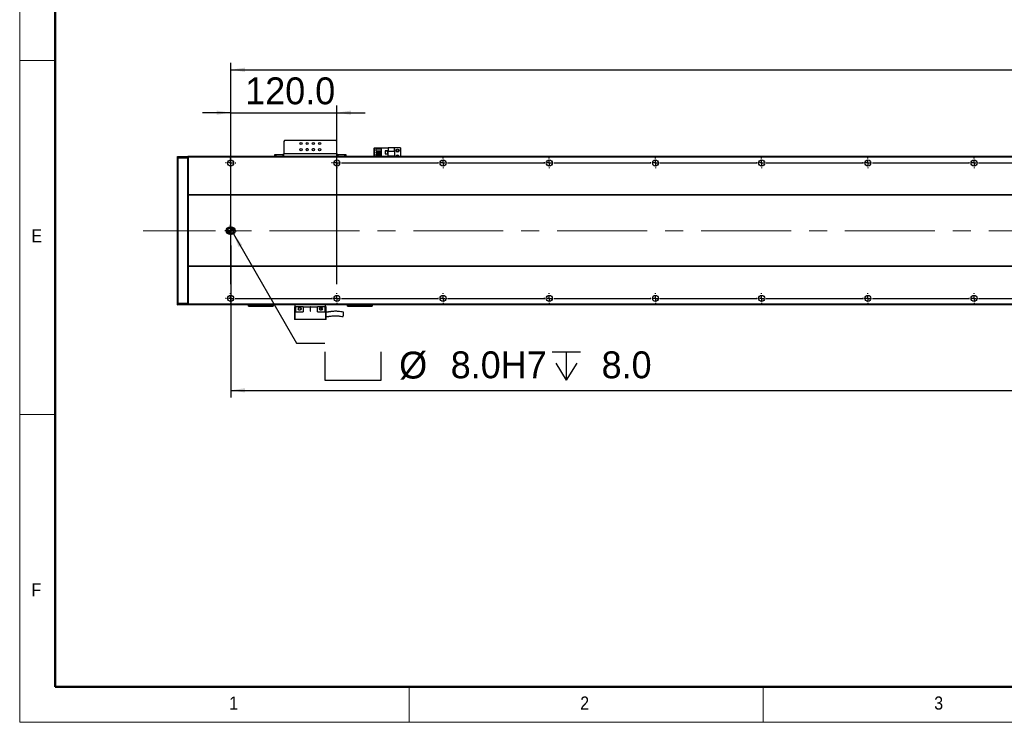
# Model space of a CAD drawing. Header units: millimetres. Extents: x 40 to 3320, y 40 to 2336.
# Tile 1 of 13: x 40 to 1153, y 40 to 834. Entities that reach past the tile are written whole.
import ezdxf

# ---------------------------------------------------------------- set-up
doc = ezdxf.new("R2010")
doc.units = ezdxf.units.MM
doc.header["$LTSCALE"] = 8
doc.linetypes.add('CENTERX2', pattern=[20.32, 12.7, -2.54, 2.54, -2.54])
doc.layers.add('DIMNS', color=7, linetype='Continuous')
doc.styles.add('SLDTEXTSTYLE0', font='Gothic.ttf', dxfattribs={"width": 0.913})
doc.styles.add('SLDTEXTSTYLE7', font='txt')
doc.dimstyles.new('SLDDIMSTYLE0', dxfattribs={"dimtxt": 30.4, "dimasz": 16, "dimexe": 0, "dimexo": 0.0625, "dimgap": 7.6, "dimtad": 2, "dimdec": 1, "dimrnd": 1e-09, "dimzin": 4, "dimdsep": 46, "dimtxsty": 'SLDTEXTSTYLE7', "dimsah": 1, "dimcen": 0.09, "dimadec": 0, "dimazin": 1, "dimtfac": 1, "dimtdec": 1, "dimtmove": 0, "dimatfit": 0, "dimfxl": 0, "dimfrac": 2, "dimtolj": 1, "dimtzin": 12, "dimarcsym": 0})
doc.dimstyles.new('SLDDIMSTYLE3', dxfattribs={"dimtxt": 30.4, "dimasz": 16, "dimexe": 0, "dimexo": 0.0625, "dimgap": 7.6, "dimtad": 2, "dimdec": 1, "dimrnd": 1e-09, "dimzin": 4, "dimdsep": 46, "dimtxsty": 'SLDTEXTSTYLE7', "dimsah": 1, "dimcen": 0.09, "dimadec": 0, "dimazin": 1, "dimtfac": 1, "dimtdec": 1, "dimtofl": 0, "dimtmove": 0, "dimatfit": 3, "dimfxl": 0, "dimfrac": 2, "dimtolj": 1, "dimtzin": 12, "dimarcsym": 0})

# ---------------------------------------------------------------- blocks, each defined once
blk = doc.blocks.new('_D_26')
at = {"layer": 'DIMNS'}
for p, q in [((278.4, 579), (278.4, 407.2)), ((2438.4, 585.5), (2438.4, 407.2)), ((278.4, 415.2), (2438.4, 415.2))]:
    blk.add_line(p, q, dxfattribs=at)
for points in [[(278.4, 415.2), (294.4, 412.8), (294.4, 417.6)], [(2438.4, 415.2), (2422.4, 417.6), (2422.4, 412.8)]]:
    blk.add_solid(points, dxfattribs=at)
at = {"layer": 'DIMNS', "insert": (1303.2, 455.1), "char_height": 30.4, "attachment_point": 1, "style": 'SLDTEXTSTYLE7'}
blk.add_mtext('2160.0', dxfattribs=at)
blk = doc.blocks.new('_D_29')
at = {"layer": 'DIMNS'}
for p, q in [((278.4, 688.3), (278.4, 785.5)), ((2438.4, 688.3), (2438.4, 785.5)), ((278.4, 777.5), (2438.4, 777.5))]:
    blk.add_line(p, q, dxfattribs=at)
for points in [[(278.4, 777.5), (294.4, 775.1), (294.4, 779.9)], [(2438.4, 777.5), (2422.4, 779.9), (2422.4, 775.1)]]:
    blk.add_solid(points, dxfattribs=at)
at = {"layer": 'DIMNS', "char_height": 30.4, "attachment_point": 1, "style": 'SLDTEXTSTYLE7'}
for s, insert in [('2160.0', (1163.6, 817.4)), ('=18×120.0(PITCH)', (1282.4, 817.4))]:
    blk.add_mtext(s, dxfattribs=dict(at, insert=insert))
blk = doc.blocks.new('_D_30')
at = {"layer": 'DIMNS'}
for p, q in [((278.4, 535.3), (278.4, 737)), ((398.4, 535.3), (398.4, 737)), ((278.4, 729), (246.4, 729)), ((278.4, 729), (398.4, 729)), ((398.4, 729), (430.4, 729))]:
    blk.add_line(p, q, dxfattribs=at)
for points in [[(278.4, 729), (262.4, 731.4), (262.4, 726.6)], [(398.4, 729), (414.4, 726.6), (414.4, 731.4)]]:
    blk.add_solid(points, dxfattribs=at)
at = {"layer": 'DIMNS', "insert": (294.8, 768.9), "char_height": 30.4, "attachment_point": 1, "style": 'SLDTEXTSTYLE7'}
blk.add_mtext('120.0', dxfattribs=at)
blk = doc.blocks.new('SW_SYMBOL_HOLE_SPOT')
at = {"layer": 'DIMNS', "color": 0}
for p, q in [((0, 7000), (0, 600)), ((12800, 600), (12800, 7000)), ((0, 600), (12800, 600))]:
    blk.add_line(p, q, dxfattribs=at)
blk = doc.blocks.new('SW_SYMBOL_HOLE_DEPTH')
at = {"layer": 'DIMNS', "color": 0}
for p, q in [((0, 7000), (6400, 7000)), ((3200, 7000), (3200, 600)), ((800, 4440), (3200, 600)), ((5600, 4440), (3200, 600))]:
    blk.add_line(p, q, dxfattribs=at)
blk = doc.blocks.new('SW_RADIAL_DIMENSION_0')
at = {"layer": 'DIMNS', "color": 0}
for p, q in [((-103.3, 173.2), (-32, 49.6)), ((-32, 49.6), (0, 49.6))]:
    blk.add_line(p, q, dxfattribs=at)
blk.add_solid([(-103.3, 173.2), (-97.4, 158.1), (-93.3, 160.5)], dxfattribs=at)
at = {"layer": 'DIMNS', "color": 0, "xscale": 0.004985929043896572, "yscale": 0.004985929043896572, "zscale": 0.004985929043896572}
for name, p in [('SW_SYMBOL_HOLE_SPOT', (0, 4.7)), ('SW_SYMBOL_HOLE_DEPTH', (257, 4.7))]:
    blk.add_blockref(name, p, dxfattribs=at)
at = {"layer": 'DIMNS', "color": 0, "char_height": 30.4, "attachment_point": 1, "style": 'SLDTEXTSTYLE7'}
for s, insert in [('%%c', (84.1, 39.9)), (' 8.0H7 ', (131, 40.2)), (' 8.0', (301.5, 40.2))]:
    blk.add_mtext(s, dxfattribs=dict(at, insert=insert))
blk = doc.blocks.new('SW_CENTERMARKSYMBOL_0')
at = {"layer": 'DIMNS', "color": 0}
for p, q in [((-5.08, 0), (-6.54, 0)), ((0, 0), (-2.54, 0)), ((0, 5.08), (0, 6.54)), ((0, 0), (0, 2.54)), ((0, 0), (0, -2.54)), ((0, 0), (2.54, 0)), ((5.08, 0), (6.54, 0)), ((0, -5.08), (0, -6.54))]:
    blk.add_line(p, q, dxfattribs=at)
blk = doc.blocks.new('SW_CENTERMARKSYMBOL_1')
at = {"layer": 'DIMNS', "color": 0}
for p, q in [((-5.08, 0), (-5.94, 0)), ((0, 0), (-2.54, 0)), ((0, 5.08), (0, 5.94)), ((0, 0), (0, 2.54)), ((0, 0), (0, -2.54)), ((0, 0), (2.54, 0)), ((5.08, 0), (5.94, 0)), ((0, -5.08), (0, -5.94))]:
    blk.add_line(p, q, dxfattribs=at)
blk = doc.blocks.new('SW_CENTERMARKSYMBOL_2')
at = {"layer": 'DIMNS', "color": 0}
for p, q in [((-960, 5.08), (-960, 5.94)), ((-960, 0), (-960, 2.54)), ((-840, 5.08), (-840, 5.94)), ((-840, 0), (-840, 2.54)), ((-720, 5.08), (-720, 5.94)), ((-720, 0), (-720, 2.54)), ((-720, 0), (-720, 2.54)), ((-720, 0), (-720, 2.54)), ((-600, 5.08), (-600, 5.94)), ((-600, 0), (-600, 2.54)), ((-600, 0), (-600, 2.54)), ((-600, 0), (-600, 2.54)), ((-600, 0), (-600, 2.54)), ((-480, 5.08), (-480, 5.94)), ((-480, 0), (-480, 2.54)), ((-480, 0), (-480, 2.54)), ((-480, 0), (-480, 2.54)), ((-480, 0), (-480, 2.54)), ((-480, 0), (-480, 2.54)), ((-360, 5.08), (-360, 5.94)), ((-360, 0), (-360, 2.54)), ((-360, 0), (-360, 2.54)), ((-360, 0), (-360, 2.54)), ((-360, 0), (-360, 2.54)), ((-360, 0), (-360, 2.54)), ((-360, 0), (-360, 2.54)), ((-240, 5.08), (-240, 5.94)), ((-240, 0), (-240, 2.54)), ((-240, 0), (-240, 2.54)), ((-240, 0), (-240, 2.54)), ((-240, 0), (-240, 2.54)), ((-240, 0), (-240, 2.54)), ((-240, 0), (-240, 2.54)), ((-240, 0), (-240, 2.54)), ((-965.08, 0), (-965.94, 0)), ((-960, 0), (-962.54, 0)), ((-960, 0), (-960, -2.54)), ((-960, 0), (-957.46, 0)), ((-960, -5.08), (-960, -5.94)), ((-954.92, 0), (-845.08, 0)), ((-840, 0), (-842.54, 0)), ((-840, 0), (-840, -2.54)), ((-840, 0), (-837.46, 0)), ((-840, -5.08), (-840, -5.94)), ((-834.92, 0), (-725.08, 0)), ((-725.08, 0), (-725.94, 0)), ((-720, 0), (-722.54, 0)), ((-720, 0), (-722.54, 0)), ((-720, 0), (-722.54, 0)), ((-720, 0), (-720, -2.54)), ((-720, 0), (-717.46, 0)), ((-720, 0), (-720, -2.54)), ((-720, 0), (-717.46, 0)), ((-720, 0), (-720, -2.54)), ((-720, 0), (-717.46, 0)), ((-720, -5.08), (-720, -5.94)), ((-714.92, 0), (-714.06, 0)), ((-714.92, 0), (-605.08, 0)), ((-605.08, 0), (-605.94, 0)), ((-600, 0), (-602.54, 0)), ((-600, 0), (-602.54, 0)), ((-600, 0), (-602.54, 0)), ((-600, 0), (-602.54, 0)), ((-600, 0), (-600, -2.54)), ((-600, 0), (-597.46, 0)), ((-600, 0), (-600, -2.54)), ((-600, 0), (-597.46, 0)), ((-600, 0), (-600, -2.54)), ((-600, 0), (-597.46, 0)), ((-600, 0), (-600, -2.54)), ((-600, 0), (-597.46, 0)), ((-600, -5.08), (-600, -5.94)), ((-594.92, 0), (-594.06, 0)), ((-594.92, 0), (-485.08, 0)), ((-485.08, 0), (-485.94, 0)), ((-480, 0), (-482.54, 0)), ((-480, 0), (-482.54, 0)), ((-480, 0), (-482.54, 0)), ((-480, 0), (-482.54, 0)), ((-480, 0), (-482.54, 0)), ((-480, 0), (-480, -2.54)), ((-480, 0), (-477.46, 0)), ((-480, 0), (-480, -2.54)), ((-480, 0), (-477.46, 0)), ((-480, 0), (-480, -2.54)), ((-480, 0), (-477.46, 0)), ((-480, 0), (-480, -2.54)), ((-480, 0), (-477.46, 0)), ((-480, 0), (-480, -2.54)), ((-480, 0), (-477.46, 0)), ((-480, -5.08), (-480, -5.94)), ((-474.92, 0), (-474.06, 0)), ((-474.92, 0), (-365.08, 0)), ((-365.08, 0), (-365.94, 0)), ((-360, 0), (-362.54, 0)), ((-360, 0), (-362.54, 0)), ((-360, 0), (-362.54, 0)), ((-360, 0), (-362.54, 0)), ((-360, 0), (-362.54, 0)), ((-360, 0), (-362.54, 0)), ((-360, 0), (-360, -2.54)), ((-360, 0), (-357.46, 0)), ((-360, 0), (-360, -2.54)), ((-360, 0), (-357.46, 0)), ((-360, 0), (-360, -2.54)), ((-360, 0), (-357.46, 0)), ((-360, 0), (-360, -2.54)), ((-360, 0), (-357.46, 0)), ((-360, 0), (-360, -2.54)), ((-360, 0), (-357.46, 0)), ((-360, 0), (-360, -2.54)), ((-360, 0), (-357.46, 0)), ((-360, -5.08), (-360, -5.94)), ((-354.92, 0), (-354.06, 0)), ((-354.92, 0), (-245.08, 0)), ((-245.08, 0), (-245.94, 0)), ((-240, 0), (-242.54, 0)), ((-240, 0), (-242.54, 0)), ((-240, 0), (-242.54, 0)), ((-240, 0), (-242.54, 0)), ((-240, 0), (-242.54, 0)), ((-240, 0), (-242.54, 0)), ((-240, 0), (-242.54, 0)), ((-240, 0), (-240, -2.54)), ((-240, 0), (-237.46, 0)), ((-240, 0), (-240, -2.54)), ((-240, 0), (-237.46, 0)), ((-240, 0), (-240, -2.54)), ((-240, 0), (-237.46, 0)), ((-240, 0), (-240, -2.54)), ((-240, 0), (-237.46, 0)), ((-240, 0), (-240, -2.54)), ((-240, 0), (-237.46, 0)), ((-240, 0), (-240, -2.54)), ((-240, 0), (-237.46, 0)), ((-240, 0), (-240, -2.54)), ((-240, 0), (-237.46, 0)), ((-240, -5.08), (-240, -5.94)), ((-234.92, 0), (-234.06, 0)), ((-234.92, 0), (-125.08, 0))]:
    blk.add_line(p, q, dxfattribs=at)
blk = doc.blocks.new('SW_CENTERMARKSYMBOL_3')
at = {"layer": 'DIMNS', "color": 0}
for p, q in [((-960, 5.08), (-960, 5.94)), ((-960, 0), (-960, 2.54)), ((-840, 5.08), (-840, 5.94)), ((-840, 0), (-840, 2.54)), ((-720, 5.08), (-720, 5.94)), ((-720, 0), (-720, 2.54)), ((-720, 0), (-720, 2.54)), ((-720, 0), (-720, 2.54)), ((-600, 5.08), (-600, 5.94)), ((-600, 0), (-600, 2.54)), ((-600, 0), (-600, 2.54)), ((-600, 0), (-600, 2.54)), ((-600, 0), (-600, 2.54)), ((-480, 5.08), (-480, 5.94)), ((-480, 0), (-480, 2.54)), ((-480, 0), (-480, 2.54)), ((-480, 0), (-480, 2.54)), ((-480, 0), (-480, 2.54)), ((-480, 0), (-480, 2.54)), ((-360, 5.08), (-360, 5.94)), ((-360, 0), (-360, 2.54)), ((-360, 0), (-360, 2.54)), ((-360, 0), (-360, 2.54)), ((-360, 0), (-360, 2.54)), ((-360, 0), (-360, 2.54)), ((-360, 0), (-360, 2.54)), ((-240, 5.08), (-240, 5.94)), ((-240, 0), (-240, 2.54)), ((-240, 0), (-240, 2.54)), ((-240, 0), (-240, 2.54)), ((-240, 0), (-240, 2.54)), ((-240, 0), (-240, 2.54)), ((-240, 0), (-240, 2.54)), ((-240, 0), (-240, 2.54)), ((-965.08, 0), (-965.94, 0)), ((-960, 0), (-962.54, 0)), ((-960, 0), (-960, -2.54)), ((-960, 0), (-957.46, 0)), ((-960, -5.08), (-960, -5.94)), ((-954.92, 0), (-845.08, 0)), ((-840, 0), (-842.54, 0)), ((-840, 0), (-840, -2.54)), ((-840, 0), (-837.46, 0)), ((-840, -5.08), (-840, -5.94)), ((-834.92, 0), (-725.08, 0)), ((-725.08, 0), (-725.94, 0)), ((-720, 0), (-722.54, 0)), ((-720, 0), (-722.54, 0)), ((-720, 0), (-722.54, 0)), ((-720, 0), (-720, -2.54)), ((-720, 0), (-717.46, 0)), ((-720, 0), (-720, -2.54)), ((-720, 0), (-717.46, 0)), ((-720, 0), (-720, -2.54)), ((-720, 0), (-717.46, 0)), ((-720, -5.08), (-720, -5.94)), ((-714.92, 0), (-714.06, 0)), ((-714.92, 0), (-605.08, 0)), ((-605.08, 0), (-605.94, 0)), ((-600, 0), (-602.54, 0)), ((-600, 0), (-602.54, 0)), ((-600, 0), (-602.54, 0)), ((-600, 0), (-602.54, 0)), ((-600, 0), (-600, -2.54)), ((-600, 0), (-597.46, 0)), ((-600, 0), (-600, -2.54)), ((-600, 0), (-597.46, 0)), ((-600, 0), (-600, -2.54)), ((-600, 0), (-597.46, 0)), ((-600, 0), (-600, -2.54)), ((-600, 0), (-597.46, 0)), ((-600, -5.08), (-600, -5.94)), ((-594.92, 0), (-594.06, 0)), ((-594.92, 0), (-485.08, 0)), ((-485.08, 0), (-485.94, 0)), ((-480, 0), (-482.54, 0)), ((-480, 0), (-482.54, 0)), ((-480, 0), (-482.54, 0)), ((-480, 0), (-482.54, 0)), ((-480, 0), (-482.54, 0)), ((-480, 0), (-480, -2.54)), ((-480, 0), (-477.46, 0)), ((-480, 0), (-480, -2.54)), ((-480, 0), (-477.46, 0)), ((-480, 0), (-480, -2.54)), ((-480, 0), (-477.46, 0)), ((-480, 0), (-480, -2.54)), ((-480, 0), (-477.46, 0)), ((-480, 0), (-480, -2.54)), ((-480, 0), (-477.46, 0)), ((-480, -5.08), (-480, -5.94)), ((-474.92, 0), (-474.06, 0)), ((-474.92, 0), (-365.08, 0)), ((-365.08, 0), (-365.94, 0)), ((-360, 0), (-362.54, 0)), ((-360, 0), (-362.54, 0)), ((-360, 0), (-362.54, 0)), ((-360, 0), (-362.54, 0)), ((-360, 0), (-362.54, 0)), ((-360, 0), (-362.54, 0)), ((-360, 0), (-360, -2.54)), ((-360, 0), (-357.46, 0)), ((-360, 0), (-360, -2.54)), ((-360, 0), (-357.46, 0)), ((-360, 0), (-360, -2.54)), ((-360, 0), (-357.46, 0)), ((-360, 0), (-360, -2.54)), ((-360, 0), (-357.46, 0)), ((-360, 0), (-360, -2.54)), ((-360, 0), (-357.46, 0)), ((-360, 0), (-360, -2.54)), ((-360, 0), (-357.46, 0)), ((-360, -5.08), (-360, -5.94)), ((-354.92, 0), (-354.06, 0)), ((-354.92, 0), (-245.08, 0)), ((-245.08, 0), (-245.94, 0)), ((-240, 0), (-242.54, 0)), ((-240, 0), (-242.54, 0)), ((-240, 0), (-242.54, 0)), ((-240, 0), (-242.54, 0)), ((-240, 0), (-242.54, 0)), ((-240, 0), (-242.54, 0)), ((-240, 0), (-242.54, 0)), ((-240, 0), (-240, -2.54)), ((-240, 0), (-237.46, 0)), ((-240, 0), (-240, -2.54)), ((-240, 0), (-237.46, 0)), ((-240, 0), (-240, -2.54)), ((-240, 0), (-237.46, 0)), ((-240, 0), (-240, -2.54)), ((-240, 0), (-237.46, 0)), ((-240, 0), (-240, -2.54)), ((-240, 0), (-237.46, 0)), ((-240, 0), (-240, -2.54)), ((-240, 0), (-237.46, 0)), ((-240, 0), (-240, -2.54)), ((-240, 0), (-237.46, 0)), ((-240, -5.08), (-240, -5.94)), ((-234.92, 0), (-234.06, 0)), ((-234.92, 0), (-125.08, 0))]:
    blk.add_line(p, q, dxfattribs=at)
blk = doc.blocks.new('SW_CENTERMARKSYMBOL_4')
at = {"layer": 'DIMNS', "color": 0}
for p, q in [((-120, 5.08), (-120, 5.94)), ((-120, 0), (-120, 2.54)), ((-114.92, 0), (-5.08, 0)), ((-5.08, 0), (-5.94, 0)), ((0, 0), (-2.54, 0)), ((0, 0), (-2.54, 0)), ((0, 5.08), (0, 5.94)), ((0, 0), (0, 2.54)), ((0, 0), (0, 2.54)), ((0, 0), (0, -2.54)), ((0, 0), (2.54, 0)), ((0, 0), (0, -2.54)), ((0, 0), (2.54, 0)), ((5.08, 0), (5.94, 0)), ((5.08, 0), (114.92, 0)), ((114.92, 0), (114.06, 0)), ((120, 0), (117.46, 0)), ((120, 0), (117.46, 0)), ((120, 0), (117.46, 0)), ((120, 5.08), (120, 5.94)), ((120, 0), (120, 2.54)), ((120, 0), (120, 2.54)), ((120, 0), (120, 2.54)), ((120, 0), (120, -2.54)), ((120, 0), (122.54, 0)), ((120, 0), (120, -2.54)), ((120, 0), (122.54, 0)), ((120, 0), (120, -2.54)), ((120, 0), (122.54, 0)), ((125.08, 0), (125.94, 0)), ((125.08, 0), (234.92, 0)), ((234.92, 0), (234.06, 0)), ((240, 0), (237.46, 0)), ((240, 0), (237.46, 0)), ((240, 0), (237.46, 0)), ((240, 0), (237.46, 0)), ((240, 5.08), (240, 5.94)), ((240, 0), (240, 2.54)), ((240, 0), (240, 2.54)), ((240, 0), (240, 2.54)), ((240, 0), (240, 2.54)), ((240, 0), (240, -2.54)), ((240, 0), (242.54, 0)), ((240, 0), (240, -2.54)), ((240, 0), (242.54, 0)), ((240, 0), (240, -2.54)), ((240, 0), (242.54, 0)), ((240, 0), (240, -2.54)), ((240, 0), (242.54, 0)), ((245.08, 0), (245.94, 0)), ((245.08, 0), (354.92, 0)), ((354.92, 0), (354.06, 0)), ((360, 0), (357.46, 0)), ((360, 0), (357.46, 0)), ((360, 0), (357.46, 0)), ((360, 0), (357.46, 0)), ((360, 0), (357.46, 0)), ((360, 5.08), (360, 5.94)), ((360, 0), (360, 2.54)), ((360, 0), (360, 2.54)), ((360, 0), (360, 2.54)), ((360, 0), (360, 2.54)), ((360, 0), (360, 2.54)), ((360, 0), (360, -2.54)), ((360, 0), (362.54, 0)), ((360, 0), (360, -2.54)), ((360, 0), (362.54, 0)), ((360, 0), (360, -2.54)), ((360, 0), (362.54, 0)), ((360, 0), (360, -2.54)), ((360, 0), (362.54, 0)), ((360, 0), (360, -2.54)), ((360, 0), (362.54, 0)), ((365.08, 0), (365.94, 0)), ((365.08, 0), (474.92, 0)), ((474.92, 0), (474.06, 0)), ((480, 0), (477.46, 0)), ((480, 0), (477.46, 0)), ((480, 0), (477.46, 0)), ((480, 0), (477.46, 0)), ((480, 0), (477.46, 0)), ((480, 0), (477.46, 0)), ((480, 5.08), (480, 5.94)), ((480, 0), (480, 2.54)), ((480, 0), (480, 2.54)), ((480, 0), (480, 2.54)), ((480, 0), (480, 2.54)), ((480, 0), (480, 2.54)), ((480, 0), (480, 2.54)), ((480, 0), (480, -2.54)), ((480, 0), (482.54, 0)), ((480, 0), (480, -2.54)), ((480, 0), (482.54, 0)), ((480, 0), (480, -2.54)), ((480, 0), (482.54, 0)), ((480, 0), (480, -2.54)), ((480, 0), (482.54, 0)), ((480, 0), (480, -2.54)), ((480, 0), (482.54, 0)), ((480, 0), (480, -2.54)), ((480, 0), (482.54, 0)), ((485.08, 0), (485.94, 0)), ((485.08, 0), (594.92, 0)), ((594.92, 0), (594.06, 0)), ((600, 0), (597.46, 0)), ((600, 0), (597.46, 0)), ((600, 0), (597.46, 0)), ((600, 0), (597.46, 0)), ((600, 0), (597.46, 0)), ((600, 0), (597.46, 0)), ((600, 0), (597.46, 0)), ((600, 5.08), (600, 5.94)), ((600, 0), (600, 2.54)), ((600, 0), (600, 2.54)), ((600, 0), (600, 2.54)), ((600, 0), (600, 2.54)), ((600, 0), (600, 2.54)), ((600, 0), (600, 2.54)), ((600, 0), (600, 2.54)), ((600, 0), (600, -2.54)), ((600, 0), (602.54, 0)), ((600, 0), (600, -2.54)), ((600, 0), (602.54, 0)), ((600, 0), (600, -2.54)), ((600, 0), (602.54, 0)), ((600, 0), (600, -2.54)), ((600, 0), (602.54, 0)), ((600, 0), (600, -2.54)), ((600, 0), (602.54, 0)), ((600, 0), (600, -2.54)), ((600, 0), (602.54, 0)), ((600, 0), (600, -2.54)), ((600, 0), (602.54, 0)), ((605.08, 0), (605.94, 0)), ((605.08, 0), (714.92, 0)), ((-125.08, 0), (-125.94, 0)), ((-120, 0), (-122.54, 0)), ((-120, 0), (-120, -2.54)), ((-120, 0), (-117.46, 0)), ((-120, -5.08), (-120, -5.94)), ((0, -5.08), (0, -5.94)), ((120, -5.08), (120, -5.94)), ((240, -5.08), (240, -5.94)), ((360, -5.08), (360, -5.94)), ((480, -5.08), (480, -5.94)), ((600, -5.08), (600, -5.94))]:
    blk.add_line(p, q, dxfattribs=at)
blk = doc.blocks.new('SW_CENTERMARKSYMBOL_5')
at = {"layer": 'DIMNS', "color": 0}
for p, q in [((-1080, 5.08), (-1080, 5.94)), ((-1080, 0), (-1080, 2.54)), ((-960, 5.08), (-960, 5.94)), ((-960, 0), (-960, 2.54)), ((-840, 5.08), (-840, 5.94)), ((-840, 0), (-840, 2.54)), ((-840, 0), (-840, 2.54)), ((-720, 5.08), (-720, 5.94)), ((-720, 0), (-720, 2.54)), ((-720, 0), (-720, 2.54)), ((-720, 0), (-720, 2.54)), ((-600, 5.08), (-600, 5.94)), ((-600, 0), (-600, 2.54)), ((-600, 0), (-600, 2.54)), ((-600, 0), (-600, 2.54)), ((-600, 0), (-600, 2.54)), ((-480, 5.08), (-480, 5.94)), ((-480, 0), (-480, 2.54)), ((-480, 0), (-480, 2.54)), ((-480, 0), (-480, 2.54)), ((-480, 0), (-480, 2.54)), ((-480, 0), (-480, 2.54)), ((-360, 5.08), (-360, 5.94)), ((-360, 0), (-360, 2.54)), ((-360, 0), (-360, 2.54)), ((-360, 0), (-360, 2.54)), ((-360, 0), (-360, 2.54)), ((-360, 0), (-360, 2.54)), ((-360, 0), (-360, 2.54)), ((-240, 5.08), (-240, 5.94)), ((-240, 0), (-240, 2.54)), ((-240, 0), (-240, 2.54)), ((-240, 0), (-240, 2.54)), ((-240, 0), (-240, 2.54)), ((-240, 0), (-240, 2.54)), ((-240, 0), (-240, 2.54)), ((-240, 0), (-240, 2.54)), ((-1085.08, 0), (-1085.94, 0)), ((-1080, 0), (-1082.54, 0)), ((-1080, 0), (-1080, -2.54)), ((-1080, 0), (-1077.46, 0)), ((-1080, -5.08), (-1080, -5.94)), ((-1074.92, 0), (-965.08, 0)), ((-960, 0), (-962.54, 0)), ((-960, 0), (-960, -2.54)), ((-960, 0), (-957.46, 0)), ((-960, -5.08), (-960, -5.94)), ((-954.92, 0), (-845.08, 0)), ((-845.08, 0), (-845.94, 0)), ((-840, 0), (-842.54, 0)), ((-840, 0), (-842.54, 0)), ((-840, 0), (-840, -2.54)), ((-840, 0), (-837.46, 0)), ((-840, 0), (-840, -2.54)), ((-840, 0), (-837.46, 0)), ((-840, -5.08), (-840, -5.94)), ((-834.92, 0), (-834.06, 0)), ((-834.92, 0), (-725.08, 0)), ((-725.08, 0), (-725.94, 0)), ((-720, 0), (-722.54, 0)), ((-720, 0), (-722.54, 0)), ((-720, 0), (-722.54, 0)), ((-720, 0), (-720, -2.54)), ((-720, 0), (-717.46, 0)), ((-720, 0), (-720, -2.54)), ((-720, 0), (-717.46, 0)), ((-720, 0), (-720, -2.54)), ((-720, 0), (-717.46, 0)), ((-720, -5.08), (-720, -5.94)), ((-714.92, 0), (-714.06, 0)), ((-714.92, 0), (-605.08, 0)), ((-605.08, 0), (-605.94, 0)), ((-600, 0), (-602.54, 0)), ((-600, 0), (-602.54, 0)), ((-600, 0), (-602.54, 0)), ((-600, 0), (-602.54, 0)), ((-600, 0), (-600, -2.54)), ((-600, 0), (-597.46, 0)), ((-600, 0), (-600, -2.54)), ((-600, 0), (-597.46, 0)), ((-600, 0), (-600, -2.54)), ((-600, 0), (-597.46, 0)), ((-600, 0), (-600, -2.54)), ((-600, 0), (-597.46, 0)), ((-600, -5.08), (-600, -5.94)), ((-594.92, 0), (-594.06, 0)), ((-594.92, 0), (-485.08, 0)), ((-485.08, 0), (-485.94, 0)), ((-480, 0), (-482.54, 0)), ((-480, 0), (-482.54, 0)), ((-480, 0), (-482.54, 0)), ((-480, 0), (-482.54, 0)), ((-480, 0), (-482.54, 0)), ((-480, 0), (-480, -2.54)), ((-480, 0), (-477.46, 0)), ((-480, 0), (-480, -2.54)), ((-480, 0), (-477.46, 0)), ((-480, 0), (-480, -2.54)), ((-480, 0), (-477.46, 0)), ((-480, 0), (-480, -2.54)), ((-480, 0), (-477.46, 0)), ((-480, 0), (-480, -2.54)), ((-480, 0), (-477.46, 0)), ((-480, -5.08), (-480, -5.94)), ((-474.92, 0), (-474.06, 0)), ((-474.92, 0), (-365.08, 0)), ((-365.08, 0), (-365.94, 0)), ((-360, 0), (-362.54, 0)), ((-360, 0), (-362.54, 0)), ((-360, 0), (-362.54, 0)), ((-360, 0), (-362.54, 0)), ((-360, 0), (-362.54, 0)), ((-360, 0), (-362.54, 0)), ((-360, 0), (-360, -2.54)), ((-360, 0), (-357.46, 0)), ((-360, 0), (-360, -2.54)), ((-360, 0), (-357.46, 0)), ((-360, 0), (-360, -2.54)), ((-360, 0), (-357.46, 0)), ((-360, 0), (-360, -2.54)), ((-360, 0), (-357.46, 0)), ((-360, 0), (-360, -2.54)), ((-360, 0), (-357.46, 0)), ((-360, 0), (-360, -2.54)), ((-360, 0), (-357.46, 0)), ((-360, -5.08), (-360, -5.94)), ((-354.92, 0), (-354.06, 0)), ((-354.92, 0), (-245.08, 0)), ((-245.08, 0), (-245.94, 0)), ((-240, 0), (-242.54, 0)), ((-240, 0), (-242.54, 0)), ((-240, 0), (-242.54, 0)), ((-240, 0), (-242.54, 0)), ((-240, 0), (-242.54, 0)), ((-240, 0), (-242.54, 0)), ((-240, 0), (-242.54, 0)), ((-240, 0), (-240, -2.54)), ((-240, 0), (-237.46, 0)), ((-240, 0), (-240, -2.54)), ((-240, 0), (-237.46, 0)), ((-240, 0), (-240, -2.54)), ((-240, 0), (-237.46, 0)), ((-240, 0), (-240, -2.54)), ((-240, 0), (-237.46, 0)), ((-240, 0), (-240, -2.54)), ((-240, 0), (-237.46, 0)), ((-240, 0), (-240, -2.54)), ((-240, 0), (-237.46, 0)), ((-240, 0), (-240, -2.54)), ((-240, 0), (-237.46, 0)), ((-240, -5.08), (-240, -5.94)), ((-234.92, 0), (-234.06, 0)), ((-234.92, 0), (-125.08, 0))]:
    blk.add_line(p, q, dxfattribs=at)
blk = doc.blocks.new('SW_CENTERMARKSYMBOL_6')
at = {"layer": 'DIMNS', "color": 0}
for p, q in [((-1800, 5.08), (-1800, 5.94)), ((-1800, 0), (-1800, 2.54)), ((-1680, 5.08), (-1680, 5.94)), ((-1680, 0), (-1680, 2.54)), ((-1680, 0), (-1680, 2.54)), ((-1560, 5.08), (-1560, 5.94)), ((-1560, 0), (-1560, 2.54)), ((-1560, 0), (-1560, 2.54)), ((-1560, 0), (-1560, 2.54)), ((-1440, 5.08), (-1440, 5.94)), ((-1440, 0), (-1440, 2.54)), ((-1440, 0), (-1440, 2.54)), ((-1440, 0), (-1440, 2.54)), ((-1440, 0), (-1440, 2.54)), ((-1320, 5.08), (-1320, 5.94)), ((-1320, 0), (-1320, 2.54)), ((-1320, 0), (-1320, 2.54)), ((-1320, 0), (-1320, 2.54)), ((-1320, 0), (-1320, 2.54)), ((-1320, 0), (-1320, 2.54)), ((-1200, 5.08), (-1200, 5.94)), ((-1200, 0), (-1200, 2.54)), ((-1200, 0), (-1200, 2.54)), ((-1200, 0), (-1200, 2.54)), ((-1200, 0), (-1200, 2.54)), ((-1200, 0), (-1200, 2.54)), ((-1200, 0), (-1200, 2.54)), ((-1080, 5.08), (-1080, 5.94)), ((-1080, 0), (-1080, 2.54)), ((-1080, 0), (-1080, 2.54)), ((-1080, 0), (-1080, 2.54)), ((-1080, 0), (-1080, 2.54)), ((-1080, 0), (-1080, 2.54)), ((-1080, 0), (-1080, 2.54)), ((-1080, 0), (-1080, 2.54)), ((-1805.08, 0), (-1805.94, 0)), ((-1800, 0), (-1802.54, 0)), ((-1800, 0), (-1800, -2.54)), ((-1800, 0), (-1797.46, 0)), ((-1800, -5.08), (-1800, -5.94)), ((-1794.92, 0), (-1685.08, 0)), ((-1685.08, 0), (-1685.94, 0)), ((-1680, 0), (-1682.54, 0)), ((-1680, 0), (-1682.54, 0)), ((-1680, 0), (-1680, -2.54)), ((-1680, 0), (-1677.46, 0)), ((-1680, 0), (-1680, -2.54)), ((-1680, 0), (-1677.46, 0)), ((-1680, -5.08), (-1680, -5.94)), ((-1674.92, 0), (-1674.06, 0)), ((-1674.92, 0), (-1565.08, 0)), ((-1565.08, 0), (-1565.94, 0)), ((-1560, 0), (-1562.54, 0)), ((-1560, 0), (-1562.54, 0)), ((-1560, 0), (-1562.54, 0)), ((-1560, 0), (-1560, -2.54)), ((-1560, 0), (-1557.46, 0)), ((-1560, 0), (-1560, -2.54)), ((-1560, 0), (-1557.46, 0)), ((-1560, 0), (-1560, -2.54)), ((-1560, 0), (-1557.46, 0)), ((-1560, -5.08), (-1560, -5.94)), ((-1554.92, 0), (-1554.06, 0)), ((-1554.92, 0), (-1445.08, 0)), ((-1445.08, 0), (-1445.94, 0)), ((-1440, 0), (-1442.54, 0)), ((-1440, 0), (-1442.54, 0)), ((-1440, 0), (-1442.54, 0)), ((-1440, 0), (-1442.54, 0)), ((-1440, 0), (-1440, -2.54)), ((-1440, 0), (-1437.46, 0)), ((-1440, 0), (-1440, -2.54)), ((-1440, 0), (-1437.46, 0)), ((-1440, 0), (-1440, -2.54)), ((-1440, 0), (-1437.46, 0)), ((-1440, 0), (-1440, -2.54)), ((-1440, 0), (-1437.46, 0)), ((-1440, -5.08), (-1440, -5.94)), ((-1434.92, 0), (-1434.06, 0)), ((-1434.92, 0), (-1325.08, 0)), ((-1325.08, 0), (-1325.94, 0)), ((-1320, 0), (-1322.54, 0)), ((-1320, 0), (-1322.54, 0)), ((-1320, 0), (-1322.54, 0)), ((-1320, 0), (-1322.54, 0)), ((-1320, 0), (-1322.54, 0)), ((-1320, 0), (-1320, -2.54)), ((-1320, 0), (-1317.46, 0)), ((-1320, 0), (-1320, -2.54)), ((-1320, 0), (-1317.46, 0)), ((-1320, 0), (-1320, -2.54)), ((-1320, 0), (-1317.46, 0)), ((-1320, 0), (-1320, -2.54)), ((-1320, 0), (-1317.46, 0)), ((-1320, 0), (-1320, -2.54)), ((-1320, 0), (-1317.46, 0)), ((-1320, -5.08), (-1320, -5.94)), ((-1314.92, 0), (-1314.06, 0)), ((-1314.92, 0), (-1205.08, 0)), ((-1205.08, 0), (-1205.94, 0)), ((-1200, 0), (-1202.54, 0)), ((-1200, 0), (-1202.54, 0)), ((-1200, 0), (-1202.54, 0)), ((-1200, 0), (-1202.54, 0)), ((-1200, 0), (-1202.54, 0)), ((-1200, 0), (-1202.54, 0)), ((-1200, 0), (-1200, -2.54)), ((-1200, 0), (-1197.46, 0)), ((-1200, 0), (-1200, -2.54)), ((-1200, 0), (-1197.46, 0)), ((-1200, 0), (-1200, -2.54)), ((-1200, 0), (-1197.46, 0)), ((-1200, 0), (-1200, -2.54)), ((-1200, 0), (-1197.46, 0)), ((-1200, 0), (-1200, -2.54)), ((-1200, 0), (-1197.46, 0)), ((-1200, 0), (-1200, -2.54)), ((-1200, 0), (-1197.46, 0)), ((-1200, -5.08), (-1200, -5.94)), ((-1194.92, 0), (-1194.06, 0)), ((-1194.92, 0), (-1085.08, 0)), ((-1085.08, 0), (-1085.94, 0)), ((-1080, 0), (-1082.54, 0)), ((-1080, 0), (-1082.54, 0)), ((-1080, 0), (-1082.54, 0)), ((-1080, 0), (-1082.54, 0)), ((-1080, 0), (-1082.54, 0)), ((-1080, 0), (-1082.54, 0)), ((-1080, 0), (-1082.54, 0)), ((-1080, 0), (-1080, -2.54)), ((-1080, 0), (-1077.46, 0)), ((-1080, 0), (-1080, -2.54)), ((-1080, 0), (-1077.46, 0)), ((-1080, 0), (-1080, -2.54)), ((-1080, 0), (-1077.46, 0)), ((-1080, 0), (-1080, -2.54)), ((-1080, 0), (-1077.46, 0)), ((-1080, 0), (-1080, -2.54)), ((-1080, 0), (-1077.46, 0)), ((-1080, 0), (-1080, -2.54)), ((-1080, 0), (-1077.46, 0)), ((-1080, 0), (-1080, -2.54)), ((-1080, 0), (-1077.46, 0)), ((-1080, -5.08), (-1080, -5.94)), ((-1074.92, 0), (-1074.06, 0)), ((-1074.92, 0), (-965.08, 0))]:
    blk.add_line(p, q, dxfattribs=at)
blk = doc.blocks.new('SW_DOWELSYMBOL_4')
at = {"linetype": 'Continuous', "lineweight": 18}
h = blk.add_hatch(color=0, dxfattribs=at)
edge = h.paths.add_edge_path(flags=0)
edge.add_arc((0, 0), 4, 180, 270)
edge.add_line((0, -4), (0, 0))
edge.add_line((0, 0), (-4, 0))
h = blk.add_hatch(color=0, dxfattribs=at)
edge = h.paths.add_edge_path(flags=0)
edge.add_arc((0, 0), 4, 0, 90)
edge.add_line((0, 4), (0, 0))
edge.add_line((0, 0), (4, 0))
at = {"layer": 'DIMNS', "color": 0}
blk.add_circle((0, 0), 4, dxfattribs=at)
blk = doc.blocks.new('SW_DOWELSYMBOL_5')
at = {"linetype": 'Continuous', "lineweight": 18}
h = blk.add_hatch(color=0, dxfattribs=at)
edge = h.paths.add_edge_path(flags=0)
edge.add_arc((0, 0), 4, 180, 270)
edge.add_line((0, -4), (0, 0))
edge.add_line((0, 0), (-4, 0))
h = blk.add_hatch(color=0, dxfattribs=at)
edge = h.paths.add_edge_path(flags=0)
edge.add_arc((0, 0), 4, 0, 90)
edge.add_line((0, 4), (0, 0))
edge.add_line((0, 0), (4, 0))
at = {"layer": 'DIMNS', "color": 0}
blk.add_circle((0, 0), 4, dxfattribs=at)

msp = doc.modelspace()

# ---------------------------------------------------------------- linework, layer by layer
at = {"color": 7, "linetype": 'Continuous', "lineweight": 18}
for p, q in [((40, 2336), (40, 40)), ((80, 2296), (80, 80)), ((40, 788), (80, 788)), ((80, 388), (40, 388)), ((80, 80), (3280, 80)), ((480, 40), (480, 80)), ((880, 80), (880, 40)), ((984, 80), (3280, 80)), ((40, 40), (3320, 40))]:
    msp.add_line(p, q, dxfattribs=at)
at = {"color": 7, "linetype": 'Continuous', "lineweight": 50}
for p, q in [((80, 2296), (80, 80)), ((80, 80), (3280, 80))]:
    msp.add_line(p, q, dxfattribs=at)
at = {"color": 7, "linetype": 'Continuous', "lineweight": 25}
for p, q in [((339.37, 697.46), (338.37, 696.46)), ((338.37, 696.46), (338.37, 682.66)), ((397.37, 697.46), (339.37, 697.46)), ((398.37, 696.46), (397.37, 697.46)), ((398.37, 682.66), (398.37, 696.46)), ((218.37, 679.36), (218.67, 679.66)), ((218.37, 677.54), (218.37, 679.36)), ((218.67, 679.66), (218.67, 677.66)), ((218.67, 679.66), (230.07, 679.66)), ((230.07, 677.66), (230.07, 679.66)), ((230.37, 679.36), (230.07, 679.66)), ((2486.37, 679.66), (230.37, 679.66)), ((230.37, 679.66), (230.37, 678.66)), ((2486.37, 678.66), (230.37, 678.66)), ((230.37, 678.66), (230.37, 636.16)), ((328.37, 679.66), (328.37, 681.66)), ((328.37, 681.66), (329.37, 681.66)), ((329.37, 681.66), (329.37, 679.66)), ((329.37, 681.66), (337.37, 681.66)), ((337.37, 681.66), (337.37, 679.66)), ((338.37, 681.66), (337.37, 681.66)), ((398.37, 682.66), (338.37, 682.66)), ((338.37, 679.66), (338.37, 682.66)), ((398.37, 682.66), (398.37, 679.66)), ((399.37, 681.66), (398.37, 681.66)), ((399.37, 681.66), (399.37, 679.66)), ((399.37, 681.66), (407.37, 681.66)), ((407.37, 679.66), (407.37, 681.66)), ((407.37, 681.66), (408.37, 681.66)), ((408.37, 681.66), (408.37, 679.66)), ((440.67, 689.16), (440.37, 688.86)), ((440.67, 688.86), (440.37, 688.86)), ((440.37, 679.66), (440.37, 688.86)), ((440.79, 689.16), (440.67, 688.86)), ((440.67, 689.16), (440.79, 689.16)), ((445.07, 688.86), (440.67, 688.86)), ((440.67, 688.86), (440.67, 679.66)), ((440.79, 689.16), (445.07, 689.16)), ((442.67, 688.22), (448.87, 688.22)), ((442.67, 685.72), (442.67, 688.22)), ((442.67, 685.72), (448.87, 685.72)), ((442.67, 684.68), (448.87, 684.68)), ((442.67, 683.18), (442.67, 684.68)), ((442.67, 683.18), (448.87, 683.18)), ((442.67, 682.14), (448.87, 682.14)), ((442.67, 680.64), (442.67, 682.14)), ((442.67, 680.64), (448.87, 680.64)), ((445.07, 689.16), (448.87, 689.16)), ((445.07, 688.22), (445.07, 689.16)), ((445.07, 684.68), (445.07, 685.72)), ((445.07, 682.14), (445.07, 683.18)), ((445.07, 679.66), (445.07, 680.64)), ((448.87, 679.66), (448.87, 689.46)), ((448.87, 689.46), (456.42, 689.46)), ((456.17, 685.76), (452.97, 685.76)), ((452.97, 685.76), (452.97, 682.56)), ((452.97, 682.56), (456.17, 682.56)), ((453.07, 685.66), (453.07, 682.66)), ((456.07, 685.66), (453.07, 685.66)), ((453.07, 682.66), (456.07, 682.66)), ((456.07, 682.66), (456.07, 685.66)), ((456.17, 682.56), (456.17, 685.76)), ((463.37, 689.46), (456.42, 689.46)), ((456.42, 689.46), (456.42, 685.16)), ((463.37, 685.16), (456.42, 685.16)), ((456.42, 680.16), (456.42, 685.16)), ((456.42, 680.16), (463.37, 680.16)), ((456.42, 680.16), (456.42, 679.66)), ((463.37, 685.16), (463.37, 689.46)), ((470.37, 689.46), (463.37, 689.46)), ((463.37, 685.16), (463.37, 680.16)), ((463.37, 679.66), (463.37, 680.16)), ((470.37, 689.46), (470.37, 679.66)), ((218.37, 677.54), (218.67, 677.66)), ((218.37, 513.79), (218.37, 677.54)), ((218.67, 677.66), (218.67, 513.66)), ((230.07, 677.66), (218.67, 677.66)), ((230.07, 513.66), (230.07, 677.66)), ((230.37, 677.54), (230.07, 677.66)), ((2486.37, 636.16), (230.37, 636.16)), ((230.37, 636.16), (230.37, 635.66)), ((2486.37, 635.66), (230.37, 635.66)), ((230.37, 635.66), (230.37, 555.66)), ((279.37, 599.66), (277.37, 599.66)), ((277.37, 591.66), (279.37, 591.66)), ((2486.37, 555.66), (230.37, 555.66)), ((230.37, 555.66), (230.37, 555.16)), ((2486.37, 555.16), (230.37, 555.16)), ((230.37, 555.16), (230.37, 512.66)), ((218.37, 511.96), (218.37, 513.79)), ((218.37, 513.79), (218.67, 513.66)), ((218.37, 511.96), (218.67, 511.66)), ((218.67, 513.66), (218.67, 511.66)), ((218.67, 513.66), (230.07, 513.66)), ((230.37, 513.79), (230.07, 513.66)), ((230.07, 511.66), (230.07, 513.66)), ((230.37, 511.96), (230.07, 511.66)), ((2486.37, 512.66), (230.37, 512.66)), ((230.37, 512.66), (230.37, 511.66)), ((230.07, 511.66), (218.67, 511.66)), ((2486.37, 511.66), (230.37, 511.66)), ((298.37, 510.46), (298.37, 511.66)), ((298.37, 510.46), (298.67, 510.16)), ((298.37, 510.46), (299.37, 510.46)), ((299.49, 510.16), (298.67, 510.16)), ((299.37, 511.66), (299.37, 510.46)), ((299.49, 510.16), (299.37, 510.46)), ((299.37, 510.46), (325.37, 510.46)), ((325.25, 510.16), (299.49, 510.16)), ((325.25, 510.16), (325.37, 510.46)), ((326.07, 510.16), (325.25, 510.16)), ((325.37, 510.46), (325.37, 511.66)), ((325.37, 510.46), (326.37, 510.46)), ((326.07, 510.16), (326.37, 510.46)), ((326.37, 511.66), (326.37, 510.46)), ((350.37, 509.76), (350.37, 495.36)), ((351.57, 509.76), (350.37, 509.76)), ((351.37, 509.76), (351.37, 511.66)), ((351.57, 503.76), (351.37, 503.76)), ((351.37, 495.36), (351.37, 503.76)), ((351.57, 509.76), (351.57, 503.76)), ((360.37, 509.76), (351.57, 509.76)), ((351.57, 503.76), (360.37, 503.76)), ((360.37, 509.76), (368.12, 509.76)), ((360.37, 509.76), (360.37, 503.76)), ((368.62, 509.76), (368.12, 509.76)), ((368.12, 509.76), (368.12, 505.01)), ((368.62, 509.76), (376.37, 509.76)), ((368.62, 505.01), (368.62, 509.76)), ((385.17, 509.76), (376.37, 509.76)), ((376.37, 503.76), (376.37, 509.76)), ((376.37, 503.76), (385.17, 503.76)), ((379.75, 508.22), (379.92, 508.31)), ((379.75, 508.22), (379.92, 508.31)), ((381.38, 507.82), (381.51, 507.41)), ((386.37, 509.76), (385.17, 509.76)), ((385.17, 503.76), (385.17, 509.76)), ((385.37, 503.76), (385.17, 503.76)), ((385.37, 509.76), (385.37, 511.66)), ((385.37, 503.76), (385.37, 495.36)), ((386.37, 495.36), (386.37, 509.76)), ((410.37, 510.46), (410.37, 511.66)), ((410.37, 510.46), (410.67, 510.16)), ((410.37, 510.46), (411.37, 510.46)), ((411.49, 510.16), (410.67, 510.16)), ((411.37, 511.66), (411.37, 510.46)), ((411.49, 510.16), (411.37, 510.46)), ((411.37, 510.46), (437.37, 510.46)), ((437.25, 510.16), (411.49, 510.16)), ((437.25, 510.16), (437.37, 510.46)), ((438.07, 510.16), (437.25, 510.16)), ((437.37, 510.46), (437.37, 511.66)), ((437.37, 510.46), (438.37, 510.46)), ((438.07, 510.16), (438.37, 510.46)), ((438.37, 511.66), (438.37, 510.46)), ((351.37, 495.36), (350.37, 495.36)), ((385.37, 495.36), (351.37, 495.36)), ((365.37, 495.36), (365.37, 495.16)), ((371.37, 495.16), (365.37, 495.16)), ((371.37, 495.16), (371.37, 495.36)), ((386.37, 495.36), (385.37, 495.36))]:
    msp.add_line(p, q, dxfattribs=at)
at = {"color": 8, "linetype": 'Continuous', "lineweight": 25}
for p, q in [((365.62, 688.16), (364.12, 688.16)), ((372.62, 688.16), (371.12, 688.16))]:
    msp.add_line(p, q, dxfattribs=at)
at = {"color": 7, "linetype": 'Continuous', "lineweight": 25}
for centre, radius in [((357.87, 694.16), 1.25), ((364.87, 694.16), 1.25), ((371.87, 694.16), 1.25), ((378.87, 694.16), 1.25), ((357.87, 687.16), 1.25), ((364.87, 687.16), 1.25), ((371.87, 687.16), 1.25), ((378.87, 687.16), 1.25), ((466.87, 686.16), 1.75), ((466.87, 686.16), 1.25), ((278.37, 672.16), 3.4), ((398.37, 672.16), 3.4), ((518.37, 672.16), 3.4), ((638.37, 672.16), 3.4), ((758.37, 672.16), 3.4), ((878.37, 672.16), 3.4), ((998.37, 672.16), 3.4), ((1118.37, 672.16), 3.4), ((278.37, 519.16), 3.4), ((398.37, 519.16), 3.4), ((518.37, 519.16), 3.4), ((638.37, 519.16), 3.4), ((758.37, 519.16), 3.4), ((878.37, 519.16), 3.4), ((998.37, 519.16), 3.4), ((1118.37, 519.16), 3.4), ((356.37, 507.26), 1.6), ((380.37, 507.26), 1.6)]:
    msp.add_circle(centre, radius, dxfattribs=at)
for centre, radius, start, end in [((466.87, 679.16), 1.75, 16.60155, 163.39845), ((466.87, 679.16), 1.25, 23.57818, 156.42182), ((277.37, 595.66), 4, 90, 270), ((279.37, 595.66), 4, 270, 90), ((368.37, 505.01), 0.25, 180, 0)]:
    msp.add_arc(centre, radius, start, end, dxfattribs=at)
for points, knots in [([(357.51, 507.41), (357.53, 507.28), (357.57, 507.02), (357.46, 506.63), (357.24, 506.29), (356.9, 506.02), (356.49, 505.87), (356.03, 505.86), (355.59, 505.99), (355.36, 506.18), (355.25, 506.26)], [0, 0, 0, 0, 0.1147405, 0.2305932, 0.3509404, 0.4758393, 0.6054412, 0.7394063, 0.8775416, 1, 1, 1, 1]), ([(356.35, 508.56), (356.49, 508.54), (356.78, 508.48), (357.13, 508.23), (357.31, 507.98), (357.37, 507.83), (357.38, 507.82)], [0, 0, 0, 0, 0.3223071, 0.6431928, 0.9518345, 1, 1, 1, 1]), ([(380.37, 508.41), (380.25, 508.4), (380.02, 508.38), (379.71, 508.22), (379.45, 507.98), (379.28, 507.68), (379.2, 507.33), (379.24, 506.98), (379.37, 506.66), (379.6, 506.39), (379.9, 506.2), (380.23, 506.1), (380.59, 506.12), (380.92, 506.23), (381.2, 506.44), (381.41, 506.73), (381.52, 507.06), (381.52, 507.29), (381.51, 507.41)], [0, 0, 0, 0, 0.0625025, 0.1249973, 0.1875002, 0.2499981, 0.3124989, 0.3749986, 0.4374943, 0.4999971, 0.5624975, 0.6249935, 0.6874994, 0.7499934, 0.8124991, 0.8749958, 0.9374996, 1, 1, 1, 1]), ([(381.51, 507.41), (381.53, 507.28), (381.57, 507.02), (381.46, 506.63), (381.24, 506.29), (380.9, 506.02), (380.49, 505.87), (380.03, 505.86), (379.59, 505.99), (379.36, 506.18), (379.25, 506.26)], [0, 0, 0, 0, 0.1147385, 0.2305907, 0.3509277, 0.475826, 0.605444, 0.7393907, 0.8775422, 1, 1, 1, 1]), ([(380.35, 508.56), (380.49, 508.54), (380.78, 508.48), (381.13, 508.23), (381.31, 507.98), (381.37, 507.83), (381.38, 507.82)], [0, 0, 0, 0, 0.3222953, 0.6432059, 0.9518363, 1, 1, 1, 1]), ([(405.68, 503.56), (404.71, 503.71), (402.9, 504), (400.43, 504.38), (398.37, 504.55), (396.52, 504.59), (394.49, 504.51), (392.66, 504.3), (391.15, 504.09), (390.14, 503.94), (389.09, 503.78), (388.03, 503.67), (387.11, 503.59), (386.56, 503.62), (386.37, 503.63)], [0, 0, 0, 0, 0.1557752, 0.2907855, 0.3967692, 0.4749895, 0.5735905, 0.7047454, 0.75469, 0.8070878, 0.8612075, 0.9159558, 0.9704069, 1, 1, 1, 1]), ([(405.12, 498.66), (405.15, 498.64), (405.25, 498.6), (405.44, 498.87), (405.66, 499.37), (405.84, 500.07), (405.98, 500.87), (406.06, 501.71), (406.07, 502.49), (405.99, 503.11), (405.86, 503.5), (405.74, 503.53), (405.68, 503.54)], [0, 0, 0, 0, 0.05740617, 0.16302571, 0.26646691, 0.36997598, 0.47478793, 0.5815846, 0.69023133, 0.79977472, 0.90881651, 1, 1, 1, 1]), ([(386.37, 498.65), (386.6, 498.64), (387.32, 498.61), (388.47, 498.7), (390.15, 498.89), (391.85, 499.16), (393.53, 499.39), (394.97, 499.54), (396.66, 499.62), (398.57, 499.56), (400.61, 499.34), (402.72, 498.98), (404.27, 498.74), (405.11, 498.61)], [0, 0, 0, 0, 0.0368698, 0.1125397, 0.1785183, 0.3028051, 0.3842704, 0.4445276, 0.530288, 0.64734, 0.744746, 0.8603545, 1, 1, 1, 1])]:
    msp.add_open_spline(points, degree=3, knots=knots, dxfattribs=at)
at = {"layer": 'DIMNS', "linetype": 'CENTERX2', "lineweight": 18}
msp.add_line((2537.17, 595.66), (179.57, 595.66), dxfattribs=at)

# ---------------------------------------------------------------- block references
at = {"layer": 'DIMNS'}
for name, p in [('SW_CENTERMARKSYMBOL_1', (278.37, 672.16)), ('SW_CENTERMARKSYMBOL_2', (1358.37, 672.16)), ('SW_CENTERMARKSYMBOL_3', (1358.37, 672.16)), ('SW_CENTERMARKSYMBOL_4', (518.37, 672.16)), ('SW_CENTERMARKSYMBOL_0', (278.37, 595.66)), ('SW_DOWELSYMBOL_4', (277.37, 595.66)), ('SW_DOWELSYMBOL_5', (279.37, 595.66)), ('SW_RADIAL_DIMENSION_0', (384.71, 419.04)), ('SW_CENTERMARKSYMBOL_5', (1358.37, 519.16)), ('SW_CENTERMARKSYMBOL_6', (2198.37, 519.16))]:
    msp.add_blockref(name, p, dxfattribs=at)

# ---------------------------------------------------------------- texts
at = {"color": 7, "linetype": 'Continuous', "lineweight": 0, "char_height": 14.82, "attachment_point": 1, "style": 'SLDTEXTSTYLE0'}
for s, insert in [('E', (53.33, 597.17)), ('F', (53.33, 197.17)), ('1', (276.67, 69.17)), ('2', (673.33, 69.17)), ('3', (1073.33, 69.17))]:
    msp.add_mtext(s, dxfattribs=dict(at, insert=insert))

# ---------------------------------------------------------------- dimensions: what is measured, and where the dimension line sits
at = {"layer": 'DIMNS'}
dim = msp.add_linear_dim(base=(2438.37, 777.46), p1=(278.37, 678.1), p2=(2438.37, 678.1), angle=0, text='<>=18×120.0(PITCH)', dimstyle='SLDDIMSTYLE3', dxfattribs=at)
dim.commit()
dim.dimension.update_dxf_attribs({"geometry": '_D_29', "text_midpoint": (1388.39, 777.46), "dimtype": 160})
for base, p1, p2, dimstyle, picture, middle in [((398.37, 728.96), (278.37, 525.1), (398.37, 525.1), 'SLDDIMSTYLE0', '_D_30', (343.21, 728.96)), ((2438.37, 415.16), (278.37, 589.12), (2438.37, 595.66), 'SLDDIMSTYLE3', '_D_26', (1362.56, 415.16))]:
    dim = msp.add_linear_dim(base=base, p1=p1, p2=p2, angle=0, dimstyle=dimstyle, dxfattribs=at)
    dim.commit()
    dim.dimension.update_dxf_attribs({"geometry": picture, "text_midpoint": middle, "dimtype": 160})

doc.saveas('drawing.dxf')
